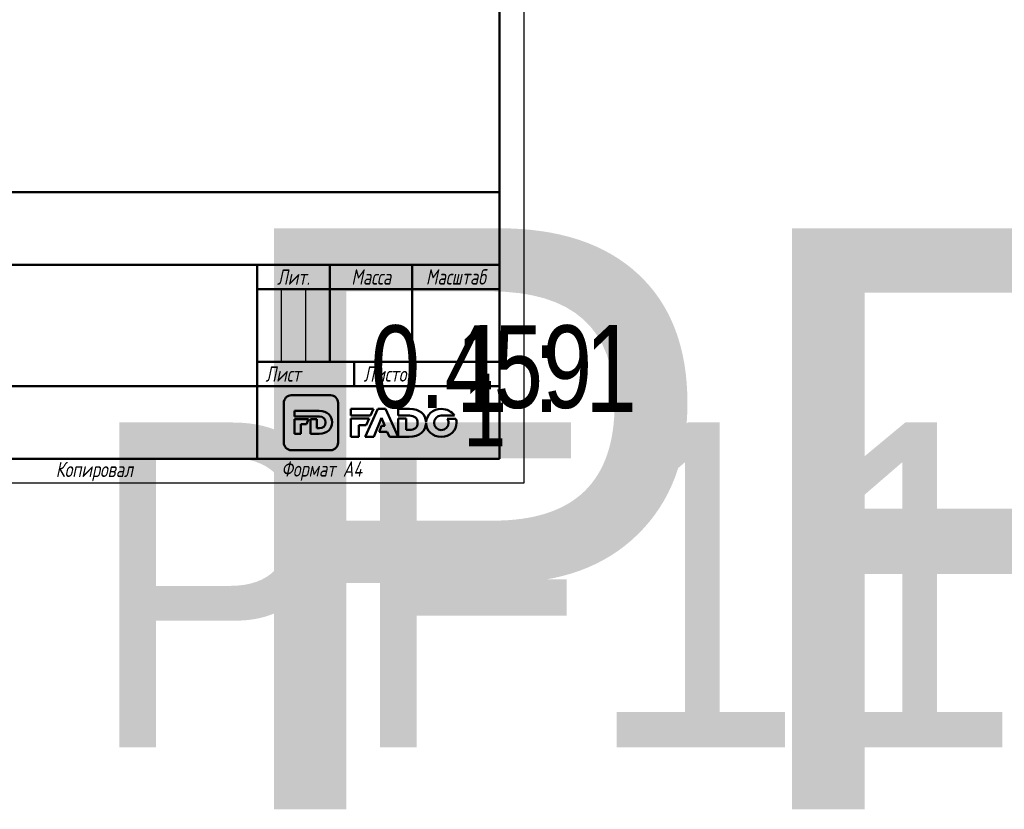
# Model space of a CAD drawing. Header units: millimetres. Extents: x -116 to 734, y -67 to 355.
# Tile 23 of 27: x 106 to 309, y -67 to 96. Entities that reach past the tile are written whole.
import ezdxf
from ezdxf.enums import TextEntityAlignment as Align

# ---------------------------------------------------------------- set-up
doc = ezdxf.new("R2018")
doc.units = ezdxf.units.MM
for name, color, linetype, lineweight in [('Заголовок (ГОСТ)', 7, 'Continuous', 50), ('Кромка (ГОСТ)', 7, 'Continuous', 50), ('Эскизная геометрия (ГОСТ)', 7, 'Continuous', 50)]:
    doc.layers.add(name, color=color, linetype=linetype, lineweight=lineweight)
doc.styles.get("Standard").update_dxf_attribs({"font": 'GOST Common Italic.ttf'})
doc.styles.add('Альтернативный текст (ГОСТ)', font='txt', dxfattribs={"width": 0.8})

# ---------------------------------------------------------------- blocks, each defined once
blk = doc.blocks.new('Основные надписи ГОСТ - Форма 1')
at = {"layer": 'Заголовок (ГОСТ)'}
for p, q in [((0, 55), (185, 55)), ((185, 0), (185, 55)), ((65, 40), (185, 40)), ((135, 40), (135, 0)), ((150, 40), (150, 20)), ((167, 40), (167, 20)), ((135, 35), (185, 35)), ((135, 20), (185, 20)), ((155, 20), (155, 15)), ((65, 15), (185, 15)), ((185, 0), (0, 0))]:
    blk.add_line(p, q, dxfattribs=at)
at = {"layer": 'Заголовок (ГОСТ)', "linetype": 'Continuous', "lineweight": 25}
for p, q in [((140, 35), (140, 20)), ((145, 35), (145, 20))]:
    blk.add_line(p, q, dxfattribs=at)
at = {"layer": 'Заголовок (ГОСТ)', "char_height": 3.17, "style": 'Альтернативный текст (ГОСТ)'}
for s, insert, width, attachment_point in [('\\fGOST Common|b0|i1;\\H3.1700;Лит.', (142.52, 37.49), 14.9766, 5), ('\\fGOST Common|b0|i1;\\H3.1700;Масса', (158.55, 37.51), 16.9878, 5), ('\\fGOST Common|b0|i1;\\H3.1700;Масштаб', (176.02, 37.53), 17.8316, 5), ('\\fGOST Common|b0|i1;\\H3.1700;Лист', (140.37, 17.5), 10.5071, 5), ('\\fGOST Common|b0|i1;\\H3.1700;Листов', (162.21, 17.5), 14.3668, 5), ('\\A1;', (150.6, 17.54), 8.8313, 5), ('\\fGOST Common|b0|i1;\\H3.1700;Копировал', (93.48, -0.59), 19.7871, 1)]:
    blk.add_mtext(s, dxfattribs=dict(at, insert=insert, width=width, attachment_point=attachment_point))
at = {"layer": 'Заголовок (ГОСТ)', "lineweight": 30, "flags": 104}
for tag, height, width, p in [('Изм1', 2.89, 0.7, (3.51, 52.52)), ('Лист1', 2.89, 0.7, (12.03, 52.52)), ('Докум1', 2.89, 0.7, (28.54, 52.48)), ('Изм2', 2.89, 0.7, (3.5, 47.52)), ('Лист2', 2.89, 0.7, (12.01, 47.5)), ('Докум2', 2.89, 0.7, (28.53, 47.5)), ('Изм3', 2.89, 0.7, (3.5, 42.5)), ('Лист3', 2.89, 0.7, (12.01, 42.51)), ('Докум3', 2.89, 0.7, (28.51, 42.48)), ('Изм4', 2.89, 0.7, (3.51, 37.5)), ('Лист4', 2.89, 0.7, (12, 37.53)), ('Докум4', 2.89, 0.7, (28.51, 37.52)), ('НАИМЕНОВАНИЕ', 5, 0.8, (100.03, 29.98)), ('Литера', 3.5, 0.8, (137.52, 27.25)), ('Литера2', 3.5, 0.8, (142.51, 27.22)), ('Литера3', 3.5, 0.8, (147.52, 27.21)), ('Масса', 3.5, 0.8, (158.47, 27.53)), ('Масштаб', 3.5, 0.8, (176, 27.6)), ('Тип_документа', 3.17, 0.8, (100.08, 17.56)), ('Листов', 3.17, 0.8, (177.46, 17.58)), ('Материал_Класс', 3.5, 0.9, (100, 7.5)), ('Материал_Наим.', 3.5, 0.9, (100, 7.5))]:
    blk.add_attdef(tag, text='', height=height, dxfattribs=dict(at, width=width)).set_placement(p, align=Align.MIDDLE_CENTER)
for tag, height, width, p in [('Подп1', 2.89, 0.7, (40.01, 52.51)), ('Дата1', 2, 0.7, (55.01, 52.51)), ('Подп2', 2.89, 0.7, (40.01, 47.5)), ('Дата2', 2, 0.7, (55.01, 47.49)), ('Подп3', 2.89, 0.7, (40.01, 42.51)), ('Дата3', 2, 0.7, (55.02, 42.52)), ('Подп4', 2.89, 0.7, (40.01, 37.51)), ('Дата4', 2, 0.7, (55.02, 37.51)), ('АВТОР', 3.17, 0.8, (17.41, 27.49)), ('Разработал_Подп.', 2.89, 0.7, (40.05, 27.51)), ('ДАТА_СОЗДАНИЯ', 2, 0.7, (55.01, 27.51)), ('ПРОВЕРИЛ', 3.17, 0.8, (17.41, 22.53)), ('Проверил_Подп.', 2.89, 0.7, (40.05, 22.52)), ('ДАТА_ПРОВЕРКИ', 2, 0.7, (55.02, 22.51)), ('ТЕХНОЛОГ', 3.17, 0.8, (17.33, 17.54)), ('Технолог_Подп.', 2.89, 0.7, (40.05, 17.51)), ('Технолог_Дата', 2, 0.7, (55.01, 17.5)), ('Должность_руководителя', 3.17, 0.8, (0.52, 12.51)), ('НАЧ._ОТДЕЛА', 3.17, 0.8, (17.46, 12.45)), ('Руководитель_Подп.', 2.89, 0.7, (40.01, 12.5)), ('Руководитель_Дата', 2, 0.7, (55.01, 12.51)), ('НОРМОКОНТРОЛЬ', 3.17, 0.8, (17.37, 7.48)), ('Нормоконтроль_Подп.', 2.89, 0.7, (40.05, 7.52)), ('ДАТА_НОРМОКОНТРОЛЯ', 2, 0.7, (55.02, 7.51)), ('УТВЕРДИЛ', 3.17, 0.8, (17.4, 2.51)), ('Утвердил_Подп.', 2.89, 0.7, (40.05, 2.51)), ('ДАТА_УТВЕРЖДЕНИЯ', 2, 0.7, (55.01, 2.5))]:
    blk.add_attdef(tag, text='', height=height, dxfattribs=dict(at, width=width)).set_placement(p, align=Align.MIDDLE_LEFT)
for tag, height, p in [('ОБОЗНАЧЕНИЕ', 5, (125.33, 47.56)), ('ОРГАНИЗАЦИЯ', 3.5, (160.02, 7.6))]:
    blk.add_attdef(tag, text='', height=height, dxfattribs=at).set_placement(p, align=Align.MIDDLE_CENTER)
at = {"layer": 'Заголовок (ГОСТ)', "lineweight": 30, "width": 0.9, "flags": 104}
blk.add_attdef('Материал_ГОСТ', text='', height=3.5, dxfattribs=at).set_placement((134.04, 4.06), align=Align.MIDDLE_RIGHT)
blk = doc.blocks.new('Рамки ГОСТ_ граница 297x210')
at = {"layer": 'Кромка (ГОСТ)', "lineweight": 25}
for p, q in [((210, 297), (210, 0)), ((210, 0), (0, 0))]:
    blk.add_line(p, q, dxfattribs=at)
at = {"layer": 'Кромка (ГОСТ)'}
for p, q in [((205, 5), (205, 292)), ((20, 5), (205, 5))]:
    blk.add_line(p, q, dxfattribs=at)
at = {"layer": 'Кромка (ГОСТ)', "insert": (160, 4.5), "char_height": 3.17, "attachment_point": 1, "style": 'Альтернативный текст (ГОСТ)'}
blk.add_mtext('\\A1;\\fGOST Common|b0|i1;\\H3.1700;Формат A4', dxfattribs=at)

msp = doc.modelspace()

# ---------------------------------------------------------------- linework, layer by layer
at = {"layer": 'Эскизная геометрия (ГОСТ)', "linetype": 'Continuous'}
for p, q in [((160.5048, 16.5351), (160.5048, 8.3644)), ((170.1623, 18.1075), (162.0631, 18.1075)), ((171.7217, 8.3644), (171.7217, 16.5351)), ((167.836, 14.89), (162.71, 14.89)), ((162.71, 14.89), (162.71, 13.7414)), ((162.71, 13.7414), (167.8556, 13.7414)), ((165.6224, 13.204), (162.71, 13.204)), ((162.71, 13.204), (162.71, 10.1607)), ((165.1863, 12.1762), (165.6224, 13.204)), ((167.3263, 13.204), (166.0267, 13.204)), ((166.0267, 13.204), (166.0267, 10.1607)), ((167.3263, 11.3226), (167.3263, 13.204)), ((162.71, 10.1607), (164.0092, 10.1607)), ((164.0092, 12.1762), (165.1863, 12.1762)), ((164.0092, 10.1607), (164.0092, 12.1762)), ((166.0267, 10.1607), (167.8086, 10.1607)), ((167.8556, 11.3226), (167.3263, 11.3226)), ((162.0631, 6.7926), (170.1623, 6.7926))]:
    msp.add_line(p, q, dxfattribs=at)
at = {"layer": 'Эскизная геометрия (ГОСТ)'}
for p, q in [((174.3413, 15.304), (174.3413, 13.9093)), ((178.9974, 15.304), (174.3413, 15.304)), ((179.8816, 15.3457), (177.2993, 9.5647)), ((178.3745, 13.9093), (178.9974, 15.304)), ((181.5021, 15.3457), (179.8816, 15.3457)), ((184.0854, 9.5647), (181.5021, 15.3457)), ((184.0854, 15.3032), (184.0854, 13.9093)), ((186.4255, 15.3032), (184.0854, 15.3032)), ((174.3413, 13.9093), (178.3745, 13.9093)), ((174.3413, 13.2899), (174.3413, 9.5641)), ((178.0976, 13.2899), (174.3413, 13.2899)), ((177.5117, 11.9786), (178.0976, 13.2899)), ((179.0663, 9.5647), (180.6801, 13.4588)), ((180.6801, 13.4588), (181.3552, 11.8269)), ((184.0854, 13.9093), (186.4519, 13.9093)), ((184.0854, 13.2899), (184.0854, 9.5656)), ((185.7662, 13.2899), (184.0854, 13.2899)), ((185.7662, 10.9753), (185.7662, 13.2899)), ((189.8467, 12.3498), (189.8493, 12.3498)), ((189.8506, 12.5431), (189.847, 12.5431)), ((192.9889, 13.9223), (195.7076, 13.9223)), ((196.0081, 13.2853), (194.2268, 13.2853)), ((176.0221, 9.5641), (176.0221, 11.9786)), ((176.0221, 11.9786), (177.5117, 11.9786)), ((180.6986, 11.8269), (180.1915, 10.5893)), ((180.1915, 10.5893), (181.8408, 10.5893)), ((181.3552, 11.8269), (180.6986, 11.8269)), ((181.8408, 10.5893), (182.2823, 9.5647)), ((186.4519, 10.9753), (185.7662, 10.9753)), ((174.3413, 9.5641), (176.0221, 9.5641)), ((177.2993, 9.5647), (179.0663, 9.5647)), ((182.2823, 9.5647), (184.0854, 9.5647)), ((184.0854, 9.5656), (186.3907, 9.5656))]:
    msp.add_line(p, q, dxfattribs=at)
at = {"layer": 'Эскизная геометрия (ГОСТ)', "linetype": 'Continuous'}
for points in [[(162.0631, 18.1075), (161.2036, 18.1075), (160.5048, 17.4027), (160.5048, 16.5351)], [(171.7217, 16.5351), (171.7217, 17.4027), (171.0231, 18.1075), (170.1623, 18.1075)], [(170.4812, 12.5393), (170.4812, 13.9172), (169.5102, 14.89), (167.836, 14.89)], [(167.8086, 10.1607), (169.4962, 10.1607), (170.4812, 11.1746), (170.4812, 12.5393)], [(167.8556, 13.7414), (168.6325, 13.7414), (169.1485, 13.2892), (169.1485, 12.5318)], [(169.1485, 12.5318), (169.1485, 11.7565), (168.6325, 11.3226), (167.8556, 11.3226)], [(160.5048, 8.3644), (160.5048, 7.4964), (161.2036, 6.7926), (162.0631, 6.7926)], [(170.1623, 6.7926), (171.0231, 6.7926), (171.7217, 7.4964), (171.7217, 8.3644)]]:
    msp.add_open_spline(points, degree=3, dxfattribs=at)
at = {"layer": 'Эскизная геометрия (ГОСТ)'}
for points in [[(189.847, 12.5431), (189.801, 14.1673), (188.5519, 15.3032), (186.4255, 15.3032)], [(193.0033, 15.304), (191.2445, 15.304), (189.9138, 14.0788), (189.8506, 12.5431)], [(195.7076, 13.9223), (195.1742, 14.7543), (194.1901, 15.304), (193.0033, 15.304)], [(186.3907, 9.5656), (188.5305, 9.5656), (189.7963, 10.7453), (189.8467, 12.3498)], [(186.4519, 13.9093), (187.4557, 13.9093), (188.1244, 13.3609), (188.1244, 12.4431)], [(188.1244, 12.4431), (188.1244, 11.5001), (187.4557, 10.9753), (186.4519, 10.9753)], [(189.8493, 12.3498), (189.8924, 10.7841), (191.2142, 9.5545), (192.9889, 9.5545)], [(191.5106, 12.4286), (191.5106, 13.2429), (192.1026, 13.9223), (192.9889, 13.9223)], [(193.0033, 10.9369), (192.1196, 10.9369), (191.5106, 11.6308), (191.5106, 12.4286)], [(192.9889, 9.5545), (194.791, 9.5545), (196.1437, 10.842), (196.1437, 12.4286)], [(194.4899, 12.4286), (194.4899, 11.6156), (193.8978, 10.9369), (193.0033, 10.9369)], [(194.2268, 13.2853), (194.3959, 13.0402), (194.4899, 12.7421), (194.4899, 12.4286)], [(196.1437, 12.4286), (196.1437, 12.7283), (196.0967, 13.0154), (196.0081, 13.2853)]]:
    msp.add_open_spline(points, degree=3, dxfattribs=at)

# ---------------------------------------------------------------- block references
msp.add_blockref('Рамки ГОСТ_ граница 297x210', (0, 0))
ref = msp.add_blockref('Основные надписи ГОСТ - Форма 1', (20, 5))
lines = msp.add_mtext('PF11 ', dxfattribs={"layer": 'Заголовок (ГОСТ)', "insert": (145.3255, 52.5589), "char_height": 119.84296, "attachment_point": 1})
ref.add_attrib('ОБОЗНАЧЕНИЕ', '', (145.3255, 52.5589), dxfattribs={"flags": 104}).embed_mtext(lines)
lines = msp.add_mtext('\\W0.8000;', dxfattribs={"layer": 'Заголовок (ГОСТ)', "insert": (120.0309, 34.9751), "char_height": 69.60928, "attachment_point": 1})
ref.add_attrib('НАИМЕНОВАНИЕ', '', (120.0309, 34.9751), dxfattribs={"flags": 104}).embed_mtext(lines)
lines = msp.add_mtext('\\W0.8000;', dxfattribs={"layer": 'Заголовок (ГОСТ)', "insert": (120.078, 22.5583), "char_height": 69.70335, "attachment_point": 1})
ref.add_attrib('Тип_документа', '', (120.078, 22.5583), dxfattribs={"flags": 104}).embed_mtext(lines)
lines = msp.add_mtext('\\W0.9000;', dxfattribs={"layer": 'Заголовок (ГОСТ)', "insert": (120, 12.5), "char_height": 67.25762, "attachment_point": 1})
ref.add_attrib('Материал_Класс', '', (120, 12.5), dxfattribs={"flags": 104}).embed_mtext(lines)
lines = msp.add_mtext('\\W0.9000;PF11 18.03.2020', dxfattribs={"layer": 'Заголовок (ГОСТ)', "insert": (120, 12.5), "char_height": 66.975417, "attachment_point": 1})
ref.add_attrib('Материал_Наим.', '', (120, 12.5), dxfattribs={"flags": 104}).embed_mtext(lines)
lines = msp.add_mtext('\\W0.9000;', dxfattribs={"layer": 'Заголовок (ГОСТ)', "insert": (154.0404, 9.0569), "char_height": 66.7532, "attachment_point": 1})
ref.add_attrib('Материал_ГОСТ', '', (154.0404, 9.0569), dxfattribs={"flags": 104}).embed_mtext(lines)
lines = msp.add_mtext('\\W0.8000;', dxfattribs={"layer": 'Заголовок (ГОСТ)', "insert": (157.5203, 32.2514), "char_height": 5.02883, "attachment_point": 1})
ref.add_attrib('Литера', '', (157.5203, 32.2514), dxfattribs={"flags": 104}).embed_mtext(lines)
lines = msp.add_mtext('\\W0.8000;', dxfattribs={"layer": 'Заголовок (ГОСТ)', "insert": (162.5118, 32.2215), "char_height": 5.02883, "attachment_point": 1})
ref.add_attrib('Литера2', '', (162.5118, 32.2215), dxfattribs={"flags": 104}).embed_mtext(lines)
lines = msp.add_mtext('\\W0.8000;', dxfattribs={"layer": 'Заголовок (ГОСТ)', "insert": (167.5181, 32.2112), "char_height": 5.01699, "attachment_point": 1})
ref.add_attrib('Литера3', '', (167.5181, 32.2112), dxfattribs={"flags": 104}).embed_mtext(lines)
lines = msp.add_mtext('\\W0.8000;0.459', dxfattribs={"layer": 'Заголовок (ГОСТ)', "insert": (178.4686, 32.5335), "char_height": 17.043546, "attachment_point": 1})
ref.add_attrib('Масса', '', (178.4686, 32.5335), dxfattribs={"flags": 104}).embed_mtext(lines)
lines = msp.add_mtext('\\W0.8000;1 : 1', dxfattribs={"layer": 'Заголовок (ГОСТ)', "insert": (195.9966, 32.6031), "char_height": 17.947557, "attachment_point": 1})
ref.add_attrib('Масштаб', '', (195.9966, 32.6031), dxfattribs={"flags": 104}).embed_mtext(lines)
lines = msp.add_mtext('\\W0.8000;1', dxfattribs={"layer": 'Заголовок (ГОСТ)', "insert": (197.459, 22.5789), "char_height": 14.96532, "attachment_point": 1})
ref.add_attrib('Листов', '', (197.459, 22.5789), dxfattribs={"flags": 104}).embed_mtext(lines)

doc.saveas('drawing.dxf')
